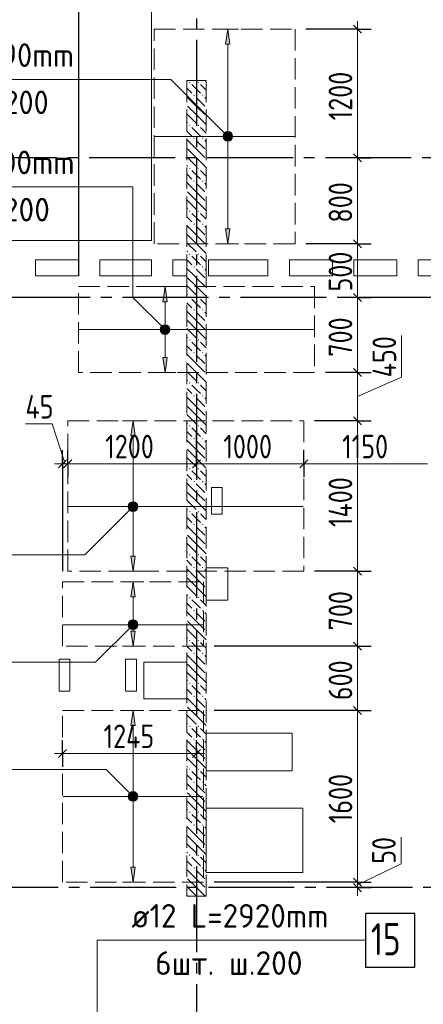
# Model space of a CAD drawing. Header units: millimetres. Extents: x 0 to 61017, y 0 to 42000.
# Tile 7 of 30: x 12153 to 15912, y 27713 to 36888. Entities that reach past the tile are written whole.
import ezdxf

# ---------------------------------------------------------------- set-up
doc = ezdxf.new("R2010")
doc.units = ezdxf.units.MM
doc.linetypes.add('______2', pattern=[270, 200, -70])
doc.linetypes.add('______5', pattern=[1100, 800, -100, 100, -100])
for name, color, linetype, lineweight in [('Standard', 7, 'Continuous', 25), ('ДОП Верх по Х', 7, 'Continuous', 25), ('Оси', 40, '______5', 18), ('Позиционная метка номер позиции', 7, 'Continuous', 13), ('Примечания', 7, 'Continuous', 25)]:
    doc.layers.add(name, color=color, linetype=linetype, lineweight=lineweight)
doc.layers.add('ЖБ Перекрытие верхний уровень', color=7, linetype='Continuous', lineweight=25, true_color=0xe0e0ff)
doc.layers.add('ЖБ Стена верхний уровень', color=7, linetype='Continuous', lineweight=25, true_color=0x006e00)
doc.styles.add('GOST 2.304-81', font='txt')
doc.styles.add('ISOCPEUR', font='txt')

msp = doc.modelspace()

# ---------------------------------------------------------------- hatches: boundary and pattern name
at = {"layer": 'ДОП Верх по Х', "linetype": 'Continuous', "lineweight": 13, "transparency": 33554687}
for points in [[(14111, 36660), (14091, 36800), (14071, 36660)], [(14053.5, 35800), (14128.5, 35800), (14123.2, 35818.8)], [(14053.5, 35800), (14123.2, 35818.8), (14058.7, 35818.8)], [(14058.7, 35781.2), (14128.5, 35800), (14053.5, 35800)], [(14058.7, 35818.8), (14123.2, 35818.8), (14109.7, 35832.3)], [(14058.7, 35818.8), (14109.7, 35832.3), (14072.2, 35832.3)], [(14058.7, 35781.2), (14123.2, 35781.2), (14128.5, 35800)], [(14072.2, 35767.8), (14123.2, 35781.2), (14058.7, 35781.2)], [(14072.2, 35832.3), (14109.7, 35832.3), (14091, 35837.5)], [(14072.2, 35767.8), (14109.7, 35767.8), (14123.2, 35781.2)], [(14109.7, 35767.8), (14072.2, 35767.8), (14091, 35762.5)], [(13526.6, 34260), (13506.6, 34400), (13486.6, 34260)], [(13487.9, 34032.3), (13525.4, 34032.3), (13506.6, 34037.5)], [(13469.1, 34000), (13544.1, 34000), (13538.9, 34018.8)], [(13469.1, 34000), (13538.9, 34018.8), (13474.4, 34018.8)], [(13474.4, 33981.3), (13544.1, 34000), (13469.1, 34000)], [(13474.4, 34018.8), (13538.9, 34018.8), (13525.4, 34032.3)], [(13474.4, 34018.8), (13525.4, 34032.3), (13487.9, 34032.3)], [(13474.4, 33981.3), (13538.9, 33981.3), (13544.1, 34000)], [(13487.9, 33967.8), (13538.9, 33981.3), (13474.4, 33981.3)], [(13487.9, 33967.8), (13525.4, 33967.8), (13538.9, 33981.3)], [(13525.4, 33967.8), (13487.9, 33967.8), (13506.6, 33962.5)], [(13229, 33010), (13209, 33150), (13189, 33010)], [(13190.2, 32382.3), (13227.7, 32382.3), (13209, 32387.5)], [(13171.5, 32350), (13246.5, 32350), (13241.2, 32368.8)], [(13171.5, 32350), (13241.2, 32368.8), (13176.7, 32368.8)], [(13176.7, 32331.2), (13246.5, 32350), (13171.5, 32350)], [(13176.7, 32368.8), (13241.2, 32368.8), (13227.7, 32382.3)], [(13176.7, 32368.8), (13227.7, 32382.3), (13190.2, 32382.3)], [(13176.7, 32331.2), (13241.2, 32331.2), (13246.5, 32350)], [(13190.2, 32317.7), (13241.2, 32331.2), (13176.7, 32331.2)], [(13190.2, 32317.7), (13227.7, 32317.7), (13241.2, 32331.2)], [(13227.7, 32317.7), (13190.2, 32317.7), (13209, 32312.5)], [(13229, 31510), (13209, 31650), (13189, 31510)], [(13190.2, 31282.2), (13227.7, 31282.2), (13209, 31287.5)], [(13171.5, 31250), (13246.5, 31250), (13241.2, 31268.8)], [(13171.5, 31250), (13241.2, 31268.8), (13176.7, 31268.8)], [(13176.7, 31231.2), (13246.5, 31250), (13171.5, 31250)], [(13176.7, 31268.8), (13241.2, 31268.8), (13227.7, 31282.2)], [(13176.7, 31268.8), (13227.7, 31282.2), (13190.2, 31282.2)], [(13176.7, 31231.2), (13241.2, 31231.2), (13246.5, 31250)], [(13190.2, 31217.7), (13241.2, 31231.2), (13176.7, 31231.2)], [(13190.2, 31217.7), (13227.7, 31217.7), (13241.2, 31231.2)], [(13227.7, 31217.7), (13190.2, 31217.7), (13209, 31212.5)], [(13229, 30310), (13209, 30450), (13189, 30310)], [(13171.5, 29650), (13246.5, 29650), (13241.2, 29668.8)], [(13171.5, 29650), (13241.2, 29668.8), (13176.7, 29668.8)], [(13176.7, 29631.2), (13246.5, 29650), (13171.5, 29650)], [(13176.7, 29668.8), (13241.2, 29668.8), (13227.7, 29682.2)], [(13176.7, 29668.8), (13227.7, 29682.2), (13190.2, 29682.2)], [(13176.7, 29631.2), (13241.2, 29631.2), (13246.5, 29650)], [(13190.2, 29682.2), (13227.7, 29682.2), (13209, 29687.5)], [(13190.2, 29617.7), (13241.2, 29631.2), (13176.7, 29631.2)], [(13190.2, 29617.7), (13227.7, 29617.7), (13241.2, 29631.2)], [(13227.7, 29617.7), (13190.2, 29617.7), (13209, 29612.5)]]:
    msp.add_hatch(color=7, dxfattribs=at).paths.add_polyline_path(points)
for points in [[(14111, 34940), (14091, 34800), (14071, 34940)], [(13526.6, 33740), (13506.6, 33600), (13486.6, 33740)], [(13229, 31890), (13209, 31750), (13189, 31890)], [(13229, 31190), (13209, 31050), (13189, 31190)], [(13229, 28990), (13209, 28850), (13189, 28990)]]:
    msp.add_hatch(color=7, dxfattribs=at).paths.add_polyline_path(points, flags=16)
at = {"layer": 'ЖБ Стена верхний уровень', "linetype": 'Continuous', "lineweight": 18, "transparency": 33554687}
for points in [[(13730.5, 36303.1), (13737, 36309.6), (13743.5, 36303.1), (13737, 36296.6)], [(13810.5, 36303.1), (13816.9, 36309.6), (13823.4, 36303.1), (13816.9, 36296.6)], [(13770.5, 36183.1), (13777, 36189.6), (13783.5, 36183.1), (13777, 36176.6)], [(13850.5, 36183.1), (13857, 36189.6), (13863.5, 36183.1), (13857, 36176.6)], [(13730.5, 35903.1), (13737, 35909.6), (13743.5, 35903.1), (13737, 35896.6)], [(13810.5, 35903.1), (13816.9, 35909.6), (13823.4, 35903.1), (13816.9, 35896.6)], [(13770.5, 35783.1), (13777, 35789.6), (13783.5, 35783.1), (13777, 35776.6)], [(13850.5, 35783.1), (13857, 35789.6), (13863.5, 35783.1), (13857, 35776.6)], [(13730.5, 35503.1), (13737, 35509.6), (13743.5, 35503.1), (13737, 35496.6)], [(13810.5, 35503.1), (13816.9, 35509.6), (13823.4, 35503.1), (13816.9, 35496.6)], [(13770.5, 35383.1), (13777, 35389.6), (13783.5, 35383.1), (13777, 35376.6)], [(13850.5, 35383.1), (13857, 35389.6), (13863.5, 35383.1), (13857, 35376.6)], [(13730.5, 35103.1), (13737, 35109.6), (13743.5, 35103.1), (13737, 35096.6)], [(13810.5, 35103.1), (13816.9, 35109.6), (13823.4, 35103.1), (13816.9, 35096.6)], [(13770.5, 34983.1), (13777, 34989.6), (13783.5, 34983.1), (13777, 34976.6)], [(13850.5, 34983.1), (13857, 34989.6), (13863.5, 34983.1), (13857, 34976.6)], [(13730.5, 34703.1), (13737, 34709.6), (13743.5, 34703.1), (13737, 34696.6)], [(13810.5, 34703.1), (13816.9, 34709.6), (13823.4, 34703.1), (13816.9, 34696.6)], [(13770.5, 34583.1), (13777, 34589.6), (13783.5, 34583.1), (13777, 34576.6)], [(13850.5, 34583.1), (13857, 34589.6), (13863.5, 34583.1), (13857, 34576.6)], [(13730.5, 34303.1), (13737, 34309.6), (13743.5, 34303.1), (13737, 34296.6)], [(13810.5, 34303.1), (13816.9, 34309.6), (13823.4, 34303.1), (13816.9, 34296.6)], [(13770.5, 34183.1), (13777, 34189.6), (13783.5, 34183.1), (13777, 34176.6)], [(13850.5, 34183.1), (13857, 34189.6), (13863.5, 34183.1), (13857, 34176.6)], [(13730.5, 33903.1), (13737, 33909.6), (13743.5, 33903.1), (13737, 33896.6)], [(13810.5, 33903.1), (13816.9, 33909.6), (13823.4, 33903.1), (13816.9, 33896.6)], [(13770.5, 33783.1), (13777, 33789.6), (13783.5, 33783.1), (13777, 33776.6)], [(13850.5, 33783.1), (13857, 33789.6), (13863.5, 33783.1), (13857, 33776.6)], [(13730.5, 33503.1), (13737, 33509.6), (13743.5, 33503.1), (13737, 33496.6)], [(13810.5, 33503.1), (13816.9, 33509.6), (13823.4, 33503.1), (13816.9, 33496.6)], [(13770.5, 33383.1), (13777, 33389.6), (13783.5, 33383.1), (13777, 33376.6)], [(13850.5, 33383.1), (13857, 33389.6), (13863.5, 33383.1), (13857, 33376.6)], [(13730.5, 33103.1), (13737, 33109.6), (13743.5, 33103.1), (13737, 33096.6)], [(13810.5, 33103.1), (13816.9, 33109.6), (13823.4, 33103.1), (13816.9, 33096.6)], [(13770.5, 32983.1), (13777, 32989.6), (13783.5, 32983.1), (13777, 32976.6)], [(13850.5, 32983.1), (13857, 32989.6), (13863.5, 32983.1), (13857, 32976.6)], [(13730.5, 32703.1), (13737, 32709.6), (13743.5, 32703.1), (13737, 32696.6)], [(13810.5, 32703.1), (13816.9, 32709.6), (13823.4, 32703.1), (13816.9, 32696.6)], [(13770.5, 32583.1), (13777, 32589.6), (13783.5, 32583.1), (13777, 32576.6)], [(13850.5, 32583.1), (13857, 32589.6), (13863.5, 32583.1), (13857, 32576.6)], [(13730.5, 32303.1), (13737, 32309.6), (13743.5, 32303.1), (13737, 32296.6)], [(13810.5, 32303.1), (13816.9, 32309.6), (13823.4, 32303.1), (13816.9, 32296.6)], [(13770.5, 32183.1), (13777, 32189.6), (13783.5, 32183.1), (13777, 32176.6)], [(13850.5, 32183.1), (13857, 32189.6), (13863.5, 32183.1), (13857, 32176.6)], [(13730.5, 31903.1), (13737, 31909.6), (13743.5, 31903.1), (13737, 31896.6)], [(13810.5, 31903.1), (13816.9, 31909.6), (13823.4, 31903.1), (13816.9, 31896.6)], [(13770.5, 31783.1), (13777, 31789.6), (13783.5, 31783.1), (13777, 31776.6)], [(13850.5, 31783.1), (13857, 31789.6), (13863.5, 31783.1), (13857, 31776.6)], [(13730.5, 31503.1), (13737, 31509.6), (13743.5, 31503.1), (13737, 31496.6)], [(13810.5, 31503.1), (13816.9, 31509.6), (13823.4, 31503.1), (13816.9, 31496.6)], [(13770.5, 31383.1), (13777, 31389.6), (13783.5, 31383.1), (13777, 31376.6)], [(13850.5, 31383.1), (13857, 31389.6), (13863.5, 31383.1), (13857, 31376.6)], [(13730.5, 31103.1), (13737, 31109.6), (13743.5, 31103.1), (13737, 31096.6)], [(13810.5, 31103.1), (13816.9, 31109.6), (13823.4, 31103.1), (13816.9, 31096.6)], [(13770.5, 30983.1), (13777, 30989.6), (13783.5, 30983.1), (13777, 30976.6)], [(13850.5, 30983.1), (13857, 30989.6), (13863.5, 30983.1), (13857, 30976.6)], [(13730.5, 30703.1), (13737, 30709.6), (13743.5, 30703.1), (13737, 30696.6)], [(13810.5, 30703.1), (13816.9, 30709.6), (13823.4, 30703.1), (13816.9, 30696.6)], [(13770.5, 30583.1), (13777, 30589.6), (13783.5, 30583.1), (13777, 30576.6)], [(13850.5, 30583.1), (13857, 30589.6), (13863.5, 30583.1), (13857, 30576.6)], [(13730.5, 30303.1), (13737, 30309.6), (13743.5, 30303.1), (13737, 30296.6)], [(13810.5, 30303.1), (13816.9, 30309.6), (13823.4, 30303.1), (13816.9, 30296.6)], [(13770.5, 30183.1), (13777, 30189.6), (13783.5, 30183.1), (13777, 30176.6)], [(13850.5, 30183.1), (13857, 30189.6), (13863.5, 30183.1), (13857, 30176.6)], [(13730.5, 29903.1), (13737, 29909.6), (13743.5, 29903.1), (13737, 29896.6)], [(13810.5, 29903.1), (13816.9, 29909.6), (13823.4, 29903.1), (13816.9, 29896.6)], [(13770.5, 29783.1), (13777, 29789.6), (13783.5, 29783.1), (13777, 29776.6)], [(13850.5, 29783.1), (13857, 29789.6), (13863.5, 29783.1), (13857, 29776.6)], [(13730.5, 29503.1), (13737, 29509.6), (13743.5, 29503.1), (13737, 29496.6)], [(13810.5, 29503.1), (13816.9, 29509.6), (13823.4, 29503.1), (13816.9, 29496.6)], [(13770.5, 29383.1), (13777, 29389.6), (13783.5, 29383.1), (13777, 29376.6)], [(13850.5, 29383.1), (13857, 29389.6), (13863.5, 29383.1), (13857, 29376.6)], [(13730.5, 29103.1), (13737, 29109.6), (13743.5, 29103.1), (13737, 29096.6)], [(13810.5, 29103.1), (13816.9, 29109.6), (13823.4, 29103.1), (13816.9, 29096.6)], [(13770.5, 28983.1), (13777, 28989.6), (13783.5, 28983.1), (13777, 28976.6)], [(13850.5, 28983.1), (13857, 28989.6), (13863.5, 28983.1), (13857, 28976.6)]]:
    msp.add_hatch(color=7, dxfattribs=at).paths.add_polyline_path(points, flags=16)
at = {"layer": 'Позиционная метка номер позиции', "linetype": 'Continuous', "lineweight": 13, "transparency": 33554687}
for points in [[(14059.2, 35768.2), (14102.5, 35843.3), (14047.7, 35788.5)], [(14047.7, 35788.5), (14102.5, 35843.3), (14079.5, 35843.3)], [(14047.7, 35788.5), (14079.5, 35843.3), (14047.7, 35811.5)], [(14047.7, 35811.5), (14079.5, 35843.3), (14059.2, 35831.8)], [(14059.2, 35768.2), (14122.8, 35831.8), (14102.5, 35843.3)], [(14079.5, 35756.7), (14122.8, 35831.8), (14059.2, 35768.2)], [(14079.5, 35756.7), (14134.3, 35811.5), (14122.8, 35831.8)], [(14102.5, 35756.7), (14134.3, 35811.5), (14079.5, 35756.7)], [(14102.5, 35756.7), (14134.3, 35788.5), (14134.3, 35811.5)], [(14134.3, 35788.5), (14102.5, 35756.7), (14122.8, 35768.2)], [(13474.8, 33968.2), (13518.1, 34043.3), (13463.3, 33988.5)], [(13463.3, 33988.5), (13518.1, 34043.3), (13495.2, 34043.3)], [(13463.3, 33988.5), (13495.2, 34043.3), (13463.3, 34011.5)], [(13463.3, 34011.5), (13495.2, 34043.3), (13474.8, 34031.8)], [(13474.8, 33968.2), (13538.4, 34031.8), (13518.1, 34043.3)], [(13495.2, 33956.7), (13538.4, 34031.8), (13474.8, 33968.2)], [(13495.2, 33956.7), (13549.9, 34011.5), (13538.4, 34031.8)], [(13518.1, 33956.7), (13549.9, 34011.5), (13495.2, 33956.7)], [(13518.1, 33956.7), (13549.9, 33988.5), (13549.9, 34011.5)], [(13549.9, 33988.5), (13518.1, 33956.7), (13538.4, 33968.2)], [(13252.3, 32338.5), (13197.5, 32393.3), (13177.2, 32381.8)], [(13252.3, 32361.5), (13220.4, 32393.3), (13197.5, 32393.3)], [(13252.3, 32361.5), (13197.5, 32393.3), (13252.3, 32338.5)], [(13220.4, 32393.3), (13252.3, 32361.5), (13240.8, 32381.8)], [(13240.8, 32318.2), (13177.2, 32381.8), (13165.7, 32361.5)], [(13240.8, 32318.2), (13165.7, 32361.5), (13220.4, 32306.7)], [(13220.4, 32306.7), (13165.7, 32361.5), (13165.7, 32338.5)], [(13220.4, 32306.7), (13165.7, 32338.5), (13197.5, 32306.7)], [(13197.5, 32306.7), (13165.7, 32338.5), (13177.2, 32318.2)], [(13252.3, 32338.5), (13177.2, 32381.8), (13240.8, 32318.2)], [(13252.3, 31238.5), (13197.5, 31293.3), (13177.2, 31281.8)], [(13252.3, 31261.5), (13220.4, 31293.3), (13197.5, 31293.3)], [(13252.3, 31261.5), (13197.5, 31293.3), (13252.3, 31238.5)], [(13220.4, 31293.3), (13252.3, 31261.5), (13240.8, 31281.8)], [(13240.8, 31218.2), (13177.2, 31281.8), (13165.7, 31261.5)], [(13240.8, 31218.2), (13165.7, 31261.5), (13220.4, 31206.7)], [(13220.4, 31206.7), (13165.7, 31261.5), (13165.7, 31238.5)], [(13220.4, 31206.7), (13165.7, 31238.5), (13197.5, 31206.7)], [(13197.5, 31206.7), (13165.7, 31238.5), (13177.2, 31218.2)], [(13252.3, 31238.5), (13177.2, 31281.8), (13240.8, 31218.2)], [(13177.2, 29618.2), (13220.4, 29693.3), (13165.7, 29638.5)], [(13165.7, 29638.5), (13220.4, 29693.3), (13197.5, 29693.3)], [(13165.7, 29638.5), (13197.5, 29693.3), (13165.7, 29661.5)], [(13165.7, 29661.5), (13197.5, 29693.3), (13177.2, 29681.8)], [(13177.2, 29618.2), (13240.8, 29681.8), (13220.4, 29693.3)], [(13197.5, 29606.7), (13240.8, 29681.8), (13177.2, 29618.2)], [(13197.5, 29606.7), (13252.3, 29661.5), (13240.8, 29681.8)], [(13220.4, 29606.7), (13252.3, 29661.5), (13197.5, 29606.7)], [(13220.4, 29606.7), (13252.3, 29638.5), (13252.3, 29661.5)], [(13252.3, 29638.5), (13220.4, 29606.7), (13240.8, 29618.2)]]:
    msp.add_hatch(color=7, dxfattribs=at).paths.add_polyline_path(points)

# ---------------------------------------------------------------- linework, layer by layer
at = {"layer": 'Standard', "color": 251, "linetype": 'Continuous', "lineweight": -3, "true_color": 0x656565, "transparency": 33554687}
for p, q in [((12700, 39292.4), (12700, 34500)), ((15300, 36800), (14817, 36800)), ((15300, 36800), (15175, 36800)), ((15300, 36800), (15425, 36800)), ((15300, 35600), (15175, 35600)), ((15300, 35600), (15425, 35600)), ((15300, 35600), (15300, 35600)), ((15300, 34800), (15175, 34800)), ((15300, 34800), (15425, 34800)), ((15300, 34300), (15175, 34300)), ((15300, 34300), (15425, 34300)), ((15300, 33600), (15175, 33600)), ((15300, 33600), (15425, 33600)), ((15300, 33150), (15175, 33150)), ((15300, 33150), (15425, 33150)), ((12553, 32750), (12553, 32875)), ((12600, 32750), (12600, 32875)), ((13800, 32750), (13800, 32875)), ((14800, 32750), (14800, 32875)), ((12553, 32750), (12553, 32625)), ((12553, 32750), (12553, 31750)), ((12600, 32750), (12600, 32625)), ((12600, 32750), (12600, 32750)), ((13800, 32750), (13800, 32625)), ((14800, 32750), (14800, 32625)), ((14800, 32750), (14800, 32750)), ((15300, 31750), (15175, 31750)), ((15300, 31750), (15425, 31750)), ((15300, 31050), (15175, 31050)), ((15300, 31050), (15425, 31050)), ((15300, 30450), (15175, 30450)), ((15300, 30450), (15425, 30450)), ((12553, 30050), (12553, 30175)), ((13800, 30050), (13800, 30175)), ((12553, 30050), (12553, 29925)), ((12553, 30050), (12553, 30050)), ((13800, 30050), (13800, 29925)), ((13800, 30050), (13800, 30050)), ((15300, 28850), (13965, 28850)), ((15300, 28850), (15175, 28850)), ((15300, 28850), (15425, 28850)), ((15300, 28800), (15175, 28800)), ((15300, 28800), (15222.1, 28800)), ((15300, 28800), (15425, 28800))]:
    msp.add_line(p, q, dxfattribs=at)
at = {"layer": 'Standard', "color": 7, "linetype": 'Continuous', "lineweight": 25, "transparency": 33554687}
for p, q in [((15262.5, 36837.5), (15337.5, 36762.5)), ((15262.5, 35637.5), (15337.5, 35562.5)), ((15262.5, 34837.5), (15337.5, 34762.5)), ((15262.5, 34337.5), (15337.5, 34262.5)), ((15262.5, 33637.5), (15337.5, 33562.5)), ((15262.5, 33187.5), (15337.5, 33112.5)), ((12515.5, 32712.5), (12590.5, 32787.5)), ((12562.5, 32712.5), (12637.5, 32787.5)), ((13762.5, 32712.5), (13837.5, 32787.5)), ((14762.5, 32712.5), (14837.5, 32787.5)), ((15262.5, 31787.5), (15337.5, 31712.5)), ((15262.5, 31087.5), (15337.5, 31012.5)), ((15262.5, 30487.5), (15337.5, 30412.5)), ((12515.5, 30012.5), (12590.5, 30087.5)), ((13762.5, 30012.5), (13837.5, 30087.5)), ((15262.5, 28887.5), (15337.5, 28812.5)), ((15262.5, 28837.5), (15337.5, 28762.5))]:
    msp.add_line(p, q, dxfattribs=at)
at = {"layer": 'Standard', "color": 7, "linetype": 'Continuous', "lineweight": 13, "transparency": 33554687}
for p, q in [((15300, 36800), (15300, 36875)), ((15300, 34800), (15300, 34300)), ((15300, 34300), (15300, 33600)), ((15709.1, 33555.2), (15709.1, 33946.1)), ((15300, 33600), (15300, 33150)), ((15300, 33375), (15709.1, 33555.2)), ((12456.6, 33121.2), (12206.5, 33121.2)), ((12576.5, 32750), (12456.6, 33121.2)), ((15300, 33150), (15300, 31750)), ((12553, 32750), (12478, 32750)), ((12553, 32750), (12600, 32750)), ((12600, 32750), (13800, 32750)), ((13800, 32750), (14800, 32750)), ((14800, 32750), (15950, 32750)), ((15300, 31750), (15300, 31050)), ((15300, 31050), (15300, 30450)), ((15300, 30450), (15300, 28850)), ((12553, 30050), (12478, 30050)), ((12553, 30050), (13800, 30050)), ((13800, 30050), (13875, 30050)), ((15705.4, 29021.4), (15705.4, 29271.7)), ((15300, 28825), (15705.4, 29021.4)), ((15300, 28850), (15300, 28800)), ((15300, 28800), (15300, 28725))]:
    msp.add_line(p, q, dxfattribs=at)
for points in [[(15300, 36800), (15300, 35845.2), (15300, 35845.2), (15300, 35611.5), (15300, 35611.5), (15300, 35600)], [(15300, 35600), (15300, 35173.3), (15300, 35173.3), (15300, 34800)]]:
    msp.add_lwpolyline(points, dxfattribs=at)
at = {"layer": 'Standard', "color": 251, "linetype": 'Continuous', "lineweight": -3, "true_color": 0x656565, "transparency": 33554687}
for points in [[(15300, 34800), (15283, 34800), (15283, 34800), (15283, 34800), (15283, 34800), (15283, 34800), (15283, 34800), (15283, 34800), (15283, 34800), (15283, 34800), (15283, 34800), (15283, 34800), (15283, 34800), (14817, 34800)], [(15300, 34300), (15283, 34300), (15283, 34300), (15283, 34300), (15283, 34300), (15283, 34300), (15283, 34300), (15283, 34300), (15283, 34300), (15283, 34300), (15283, 34300), (15247, 34300)], [(15300, 33600), (15283, 33600), (15283, 33600), (15283, 33600), (15283, 33600), (15283, 33600), (15283, 33600), (15283, 33600), (15283, 33600), (15000, 33600)], [(15300, 33150), (15283, 33150), (15283, 33150), (15283, 33150), (15283, 33150), (15283, 33150), (15283, 33150), (15283, 33150), (15283, 33150), (14900, 33150)], [(13800, 32750), (13800, 32810.7), (13800, 32810.7), (13800, 32933.5), (13800, 32933.5), (13800, 33000.3), (13800, 33000.3), (13800, 33050)], [(15300, 31750), (15283, 31750), (15283, 31750), (15283, 31750), (15283, 31750), (15283, 31750), (15283, 31750), (14900, 31750)], [(15300, 31050), (15283, 31050), (15283, 31050), (15283, 31050), (15283, 31050), (13965, 31050)], [(15300, 30450), (15283, 30450), (15283, 30450), (13965, 30450)]]:
    msp.add_lwpolyline(points, dxfattribs=at)
at = {"layer": 'ДОП Верх по Х', "color": 251, "linetype": 'Continuous', "lineweight": 13, "true_color": 0x494949, "transparency": 33554687}
for p, q in [((14091, 36800), (13991, 36800)), ((14091, 36800), (14071, 36660)), ((14111, 36660), (14091, 36800)), ((14091, 36800), (14191, 36800)), ((14091, 36800), (14091, 36800)), ((14071, 36660), (14111, 36660)), ((14091, 35830), (14091, 36660)), ((14053.5, 35800), (14053.5, 35800)), ((14128.5, 35800), (14128.5, 35800)), ((14091, 34940), (14091, 35770)), ((14091, 34800), (14071, 34940)), ((14071, 34940), (14111, 34940)), ((14111, 34940), (14091, 34800)), ((14091, 34800), (13991, 34800)), ((14091, 34800), (14191, 34800)), ((14091, 34800), (14091, 34800)), ((13506.6, 34400), (13406.6, 34400)), ((13506.6, 34400), (13486.6, 34260)), ((13526.6, 34260), (13506.6, 34400)), ((13506.6, 34400), (13606.6, 34400)), ((13506.6, 34400), (13506.6, 34400)), ((13486.6, 34260), (13526.6, 34260)), ((13506.6, 34030), (13506.6, 34260)), ((13469.1, 34000), (13469.1, 34000)), ((13506.6, 33740), (13506.6, 33970)), ((13544.1, 34000), (13544.1, 34000)), ((13506.6, 33600), (13486.6, 33740)), ((13486.6, 33740), (13526.6, 33740)), ((13526.6, 33740), (13506.6, 33600)), ((13506.6, 33600), (13406.6, 33600)), ((13506.6, 33600), (13606.6, 33600)), ((13506.6, 33600), (13506.6, 33600)), ((13209, 33150), (13109, 33150)), ((13209, 33150), (13189, 33010)), ((13229, 33010), (13209, 33150)), ((13209, 33150), (13309, 33150)), ((13209, 33150), (13209, 33150)), ((13189, 33010), (13229, 33010)), ((13209, 32380), (13209, 33010)), ((13171.5, 32350), (13171.5, 32350)), ((13209, 31890), (13209, 32320)), ((13246.5, 32350), (13246.5, 32350)), ((13209, 31750), (13189, 31890)), ((13189, 31890), (13229, 31890)), ((13229, 31890), (13209, 31750)), ((13209, 31750), (13109, 31750)), ((13209, 31750), (13309, 31750)), ((13209, 31750), (13209, 31750)), ((13209, 31650), (13109, 31650)), ((13209, 31650), (13189, 31510)), ((13229, 31510), (13209, 31650)), ((13209, 31650), (13309, 31650)), ((13209, 31650), (13209, 31650)), ((13189, 31510), (13229, 31510)), ((13209, 31280), (13209, 31510)), ((13171.5, 31250), (13171.5, 31250)), ((13209, 31190), (13209, 31220)), ((13246.5, 31250), (13246.5, 31250)), ((13209, 31050), (13189, 31190)), ((13189, 31190), (13229, 31190)), ((13229, 31190), (13209, 31050)), ((13209, 31050), (13109, 31050)), ((13209, 31050), (13309, 31050)), ((13209, 31050), (13209, 31050)), ((13209, 30450), (13109, 30450)), ((13209, 30450), (13189, 30310)), ((13229, 30310), (13209, 30450)), ((13209, 30450), (13309, 30450)), ((13209, 30450), (13209, 30450)), ((13189, 30310), (13229, 30310)), ((13209, 29680), (13209, 30310)), ((13171.5, 29650), (13171.5, 29650)), ((13246.5, 29650), (13246.5, 29650)), ((13209, 28990), (13209, 29620)), ((13209, 28850), (13189, 28990)), ((13189, 28990), (13229, 28990)), ((13229, 28990), (13209, 28850)), ((13209, 28850), (13109, 28850)), ((13209, 28850), (13309, 28850)), ((13209, 28850), (13209, 28850))]:
    msp.add_line(p, q, dxfattribs=at)
at = {"layer": 'ДОП Верх по Х', "color": 7, "linetype": 'Continuous', "lineweight": 13, "transparency": 33554687}
for p, q in [((10864.6, 36330), (12906.6, 36330)), ((10820.6, 35330), (12906.6, 35330)), ((13173.8, 28310), (15259.8, 28310))]:
    msp.add_line(p, q, dxfattribs=at)
at = {"layer": 'ДОП Верх по Х', "color": 7, "linetype": 'Continuous', "lineweight": 18, "transparency": 33554687}
for p, q in [((14711, 35800), (13411, 35800)), ((12706, 34000), (14894, 34000)), ((12606, 32350), (14794, 32350)), ((12559, 31250), (13859, 31250)), ((12559, 29650), (13859, 29650))]:
    msp.add_line(p, q, dxfattribs=at)
at = {"layer": 'ДОП Верх по Х', "color": 7, "linetype": 'Continuous', "lineweight": 25, "transparency": 33554687}
msp.add_lwpolyline([(15373.8, 28060), (15833.8, 28060), (15833.8, 28560), (15373.8, 28560), (15373.8, 28060)], dxfattribs=at)
at = {"layer": 'ДОП Верх по Х', "color": 251, "linetype": 'Continuous', "lineweight": 13, "true_color": 0x494949, "transparency": 33554687}
for centre in [(14091, 35800), (13506.6, 34000), (13209, 32350), (13209, 31250), (13209, 29650)]:
    msp.add_circle(centre, 37.5, dxfattribs=at)
at = {"layer": 'ЖБ Перекрытие верхний уровень', "color": 7, "linetype": 'Continuous', "lineweight": 18, "transparency": 33554687}
for p, q in [((13380, 38800), (13380, 34830)), ((13380, 34830), (7100, 34830)), ((12300, 34500), (12300, 34650)), ((12300, 34650), (12700, 34650)), ((12700, 34650), (12700, 34500)), ((12900, 34650), (13380, 34650)), ((12900, 34500), (12900, 34650)), ((13380, 34650), (13380, 34500)), ((13580, 34500), (13580, 34650)), ((13580, 34650), (13710, 34650)), ((13710, 34650), (13710, 34500)), ((13910, 34650), (14465, 34650)), ((13910, 34500), (13910, 34650)), ((14465, 34650), (14465, 34500)), ((14665, 34500), (14665, 34650)), ((14665, 34650), (15065, 34650)), ((15065, 34650), (15065, 34500)), ((15265, 34650), (15665, 34650)), ((15265, 34500), (15265, 34650)), ((15665, 34650), (15665, 34500)), ((15865, 34500), (15865, 34650)), ((15865, 34650), (16265, 34650)), ((12700, 34500), (12300, 34500)), ((13380, 34500), (12900, 34500)), ((13710, 34500), (13580, 34500)), ((14465, 34500), (13910, 34500)), ((15065, 34500), (14665, 34500)), ((15665, 34500), (15265, 34500)), ((16265, 34500), (15865, 34500)), ((14040, 32530), (13940, 32530)), ((13940, 32530), (13940, 32280)), ((14040, 32280), (14040, 32530)), ((13940, 32280), (14040, 32280)), ((14090, 31780), (13890, 31780)), ((13890, 31780), (13890, 31480)), ((14090, 31480), (14090, 31780)), ((13890, 31480), (14090, 31480)), ((12620, 30930), (12520, 30930)), ((12520, 30930), (12520, 30630)), ((12620, 30630), (12620, 30930)), ((13240, 30930), (13140, 30930)), ((13140, 30930), (13140, 30630)), ((13240, 30630), (13240, 30930)), ((13710, 30900), (13310, 30900)), ((13310, 30900), (13310, 30560)), ((13710, 30560), (13710, 30900)), ((12520, 30630), (12620, 30630)), ((13140, 30630), (13240, 30630)), ((13310, 30560), (13710, 30560)), ((14690, 30240), (13890, 30240)), ((13890, 30240), (13890, 29890)), ((14690, 29890), (14690, 30240)), ((13890, 29890), (14690, 29890)), ((14790, 29540), (13890, 29540)), ((13890, 29540), (13890, 28940)), ((14790, 28940), (14790, 29540)), ((13890, 28940), (14790, 28940))]:
    msp.add_line(p, q, dxfattribs=at)
at = {"layer": 'ЖБ Стена верхний уровень', "color": 251, "linetype": '______2', "lineweight": 13, "true_color": 0x656565, "transparency": 33554687}
for p, q in [((13710, 36320), (13710, 34500)), ((13890, 36320), (13710, 36320)), ((13890, 34500), (13890, 36320)), ((13710, 34500), (13710, 28720)), ((13890, 28720), (13890, 34500)), ((13710, 28720), (13890, 28720))]:
    msp.add_line(p, q, dxfattribs=at)
at = {"layer": 'ЖБ Стена верхний уровень', "color": 9, "linetype": 'Continuous', "lineweight": 18, "true_color": 0xc7c7c7, "transparency": 33554687}
for p, q in [((13710, 36250.1), (13757, 36203.1)), ((13797, 36243.1), (13757, 36283.1)), ((13837, 36203.1), (13797, 36243.1)), ((13837, 36283.1), (13890, 36230.1)), ((13880.1, 36320), (13890, 36310.1)), ((13797, 36083.1), (13710, 36170.1)), ((13797, 36163.1), (13877, 36083.1)), ((13877, 36163.1), (13890, 36150.1)), ((13716.9, 36083.1), (13797, 36003.1)), ((13797, 36083.1), (13877, 36003.1)), ((13716.9, 36003.1), (13710, 36010.1)), ((13716.9, 36003.1), (13797, 35923.1)), ((13797, 36003.1), (13890, 35910.1)), ((13710, 35930.1), (13716.9, 35923.1)), ((13797, 35843.1), (13757, 35883.1)), ((13837, 35883.1), (13890, 35830.1)), ((13710, 35850.1), (13757, 35803.1)), ((13837, 35803.1), (13797, 35843.1)), ((13797, 35683.1), (13710, 35770.1)), ((13797, 35763.1), (13877, 35683.1)), ((13877, 35763.1), (13890, 35750.1)), ((13716.9, 35603.1), (13710, 35610.1)), ((13716.9, 35683.1), (13797, 35603.1)), ((13716.9, 35603.1), (13797, 35523.1)), ((13797, 35683.1), (13877, 35603.1)), ((13797, 35603.1), (13890, 35510.1)), ((13710, 35530.1), (13716.9, 35523.1)), ((13710, 35450.1), (13757, 35403.1)), ((13797, 35443.1), (13757, 35483.1)), ((13837, 35403.1), (13797, 35443.1)), ((13837, 35483.1), (13890, 35430.1)), ((13797, 35283.1), (13710, 35370.1)), ((13797, 35363.1), (13877, 35283.1)), ((13877, 35363.1), (13890, 35350.1)), ((13716.9, 35283.1), (13797, 35203.1)), ((13797, 35283.1), (13877, 35203.1)), ((13716.9, 35203.1), (13710, 35210.1)), ((13716.9, 35203.1), (13797, 35123.1)), ((13797, 35203.1), (13890, 35110.1)), ((13710, 35130.1), (13716.9, 35123.1)), ((13710, 35050.1), (13757, 35003.1)), ((13797, 35043.1), (13757, 35083.1)), ((13837, 35083.1), (13890, 35030.1)), ((13797, 34883.1), (13710, 34970.1)), ((13837, 35003.1), (13797, 35043.1)), ((13797, 34963.1), (13877, 34883.1)), ((13877, 34963.1), (13890, 34950.1)), ((13716.9, 34883.1), (13797, 34803.1)), ((13797, 34883.1), (13877, 34803.1)), ((13716.9, 34803.1), (13710, 34810.1)), ((13716.9, 34803.1), (13797, 34723.1)), ((13797, 34803.1), (13890, 34710.1)), ((13710, 34730.1), (13716.9, 34723.1)), ((13797, 34643.1), (13757, 34683.1)), ((13837, 34683.1), (13890, 34630.1)), ((13710, 34650.1), (13757, 34603.1)), ((13837, 34603.1), (13797, 34643.1)), ((13780.1, 34500), (13710, 34570.1)), ((13797, 34483.1), (13780.1, 34500)), ((13797, 34563.1), (13860.1, 34500)), ((13860.1, 34500), (13877, 34483.1)), ((13877, 34563.1), (13890, 34550.1)), ((13716.9, 34403.1), (13710, 34410.1)), ((13716.9, 34483.1), (13797, 34403.1)), ((13797, 34483.1), (13877, 34403.1)), ((13710, 34330.1), (13716.9, 34323.1)), ((13716.9, 34403.1), (13797, 34323.1)), ((13797, 34403.1), (13890, 34310.1)), ((13710, 34250.1), (13757, 34203.1)), ((13797, 34243.1), (13757, 34283.1)), ((13837, 34203.1), (13797, 34243.1)), ((13837, 34283.1), (13890, 34230.1)), ((13797, 34083.1), (13710, 34170.1)), ((13797, 34163.1), (13877, 34083.1)), ((13877, 34163.1), (13890, 34150.1)), ((13716.9, 34083.1), (13797, 34003.1)), ((13797, 34083.1), (13877, 34003.1)), ((13716.9, 34003.1), (13710, 34010.1)), ((13716.9, 34003.1), (13797, 33923.1)), ((13797, 34003.1), (13890, 33910.1)), ((13710, 33930.1), (13716.9, 33923.1)), ((13797, 33843.1), (13757, 33883.1)), ((13837, 33883.1), (13890, 33830.1)), ((13710, 33850.1), (13757, 33803.1)), ((13797, 33683.1), (13710, 33770.1)), ((13837, 33803.1), (13797, 33843.1)), ((13797, 33763.1), (13877, 33683.1)), ((13877, 33763.1), (13890, 33750.1)), ((13716.9, 33683.1), (13797, 33603.1)), ((13797, 33683.1), (13877, 33603.1)), ((13716.9, 33603.1), (13710, 33610.1)), ((13716.9, 33603.1), (13797, 33523.1)), ((13797, 33603.1), (13890, 33510.1)), ((13710, 33530.1), (13716.9, 33523.1)), ((13710, 33450.1), (13757, 33403.1)), ((13797, 33443.1), (13757, 33483.1)), ((13837, 33403.1), (13797, 33443.1)), ((13837, 33483.1), (13890, 33430.1)), ((13797, 33283.1), (13710, 33370.1)), ((13797, 33363.1), (13877, 33283.1)), ((13877, 33363.1), (13890, 33350.1)), ((13716.9, 33283.1), (13797, 33203.1)), ((13797, 33283.1), (13877, 33203.1)), ((13716.9, 33203.1), (13710, 33210.1)), ((13710, 33130.1), (13716.9, 33123.1)), ((13716.9, 33203.1), (13797, 33123.1)), ((13797, 33203.1), (13890, 33110.1)), ((13710, 33050.1), (13757, 33003.1)), ((13797, 33043.1), (13757, 33083.1)), ((13837, 33003.1), (13797, 33043.1)), ((13837, 33083.1), (13890, 33030.1)), ((13797, 32883.1), (13710, 32970.1)), ((13797, 32963.1), (13877, 32883.1)), ((13877, 32963.1), (13890, 32950.1)), ((13716.9, 32883.1), (13797, 32803.1)), ((13797, 32883.1), (13877, 32803.1)), ((13716.9, 32803.1), (13710, 32810.1)), ((13716.9, 32803.1), (13797, 32723.1)), ((13797, 32803.1), (13890, 32710.1)), ((13710, 32730.1), (13716.9, 32723.1)), ((13797, 32643.1), (13757, 32683.1)), ((13837, 32683.1), (13890, 32630.1)), ((13710, 32650.1), (13757, 32603.1)), ((13797, 32483.1), (13710, 32570.1)), ((13837, 32603.1), (13797, 32643.1)), ((13716.9, 32483.1), (13797, 32403.1)), ((13797, 32563.1), (13877, 32483.1)), ((13797, 32483.1), (13877, 32403.1)), ((13877, 32563.1), (13890, 32550.1)), ((13716.9, 32403.1), (13710, 32410.1)), ((13716.9, 32403.1), (13797, 32323.1)), ((13797, 32403.1), (13890, 32310.1)), ((13710, 32330.1), (13716.9, 32323.1)), ((13710, 32250.1), (13757, 32203.1)), ((13797, 32243.1), (13757, 32283.1)), ((13837, 32203.1), (13797, 32243.1)), ((13837, 32283.1), (13890, 32230.1)), ((13797, 32083.1), (13710, 32170.1)), ((13797, 32163.1), (13877, 32083.1)), ((13877, 32163.1), (13890, 32150.1)), ((13716.9, 32083.1), (13797, 32003.1)), ((13797, 32083.1), (13877, 32003.1)), ((13716.9, 32003.1), (13710, 32010.1)), ((13710, 31930.1), (13716.9, 31923.1)), ((13716.9, 32003.1), (13797, 31923.1)), ((13797, 32003.1), (13890, 31910.1)), ((13710, 31850.1), (13757, 31803.1)), ((13797, 31843.1), (13757, 31883.1)), ((13837, 31803.1), (13797, 31843.1)), ((13837, 31883.1), (13890, 31830.1)), ((13797, 31683.1), (13710, 31770.1)), ((13797, 31763.1), (13877, 31683.1)), ((13877, 31763.1), (13890, 31750.1)), ((13716.9, 31683.1), (13797, 31603.1)), ((13797, 31683.1), (13877, 31603.1)), ((13716.9, 31603.1), (13710, 31610.1)), ((13716.9, 31603.1), (13797, 31523.1)), ((13797, 31603.1), (13890, 31510.1)), ((13710, 31530.1), (13716.9, 31523.1)), ((13797, 31443.1), (13757, 31483.1)), ((13837, 31483.1), (13890, 31430.1)), ((13710, 31450.1), (13757, 31403.1)), ((13837, 31403.1), (13797, 31443.1)), ((13797, 31283.1), (13710, 31370.1)), ((13797, 31363.1), (13877, 31283.1)), ((13877, 31363.1), (13890, 31350.1)), ((13716.9, 31203.1), (13710, 31210.1)), ((13716.9, 31283.1), (13797, 31203.1)), ((13716.9, 31203.1), (13797, 31123.1)), ((13797, 31283.1), (13877, 31203.1)), ((13797, 31203.1), (13890, 31110.1)), ((13710, 31130.1), (13716.9, 31123.1)), ((13710, 31050.1), (13757, 31003.1)), ((13797, 31043.1), (13757, 31083.1)), ((13837, 31003.1), (13797, 31043.1)), ((13837, 31083.1), (13890, 31030.1)), ((13797, 30883.1), (13710, 30970.1)), ((13797, 30963.1), (13877, 30883.1)), ((13877, 30963.1), (13890, 30950.1)), ((13716.9, 30883.1), (13797, 30803.1)), ((13797, 30883.1), (13877, 30803.1)), ((13716.9, 30803.1), (13710, 30810.1)), ((13716.9, 30803.1), (13797, 30723.1)), ((13797, 30803.1), (13890, 30710.1)), ((13710, 30730.1), (13716.9, 30723.1)), ((13710, 30650.1), (13757, 30603.1)), ((13797, 30643.1), (13757, 30683.1)), ((13837, 30603.1), (13797, 30643.1)), ((13837, 30683.1), (13890, 30630.1)), ((13797, 30483.1), (13710, 30570.1)), ((13797, 30563.1), (13877, 30483.1)), ((13877, 30563.1), (13890, 30550.1)), ((13716.9, 30483.1), (13797, 30403.1)), ((13797, 30483.1), (13877, 30403.1)), ((13716.9, 30403.1), (13710, 30410.1)), ((13716.9, 30403.1), (13797, 30323.1)), ((13797, 30403.1), (13890, 30310.1)), ((13710, 30330.1), (13716.9, 30323.1)), ((13797, 30243.1), (13757, 30283.1)), ((13837, 30283.1), (13890, 30230.1)), ((13710, 30250.1), (13757, 30203.1)), ((13837, 30203.1), (13797, 30243.1)), ((13797, 30083.1), (13710, 30170.1)), ((13797, 30163.1), (13877, 30083.1)), ((13877, 30163.1), (13890, 30150.1)), ((13716.9, 30003.1), (13710, 30010.1)), ((13716.9, 30083.1), (13797, 30003.1)), ((13716.9, 30003.1), (13797, 29923.1)), ((13797, 30083.1), (13877, 30003.1)), ((13797, 30003.1), (13890, 29910.1)), ((13710, 29930.1), (13716.9, 29923.1)), ((13710, 29850.1), (13757, 29803.1)), ((13797, 29843.1), (13757, 29883.1)), ((13837, 29803.1), (13797, 29843.1)), ((13837, 29883.1), (13890, 29830.1)), ((13797, 29683.1), (13710, 29770.1)), ((13797, 29763.1), (13877, 29683.1)), ((13877, 29763.1), (13890, 29750.1)), ((13716.9, 29683.1), (13797, 29603.1)), ((13797, 29683.1), (13877, 29603.1)), ((13716.9, 29603.1), (13710, 29610.1)), ((13716.9, 29603.1), (13797, 29523.1)), ((13797, 29603.1), (13890, 29510.1)), ((13710, 29530.1), (13716.9, 29523.1)), ((13797, 29443.1), (13757, 29483.1)), ((13837, 29483.1), (13890, 29430.1)), ((13710, 29450.1), (13757, 29403.1)), ((13797, 29283.1), (13710, 29370.1)), ((13837, 29403.1), (13797, 29443.1)), ((13797, 29363.1), (13877, 29283.1)), ((13877, 29363.1), (13890, 29350.1)), ((13716.9, 29283.1), (13797, 29203.1)), ((13797, 29283.1), (13877, 29203.1)), ((13716.9, 29203.1), (13710, 29210.1)), ((13716.9, 29203.1), (13797, 29123.1)), ((13797, 29203.1), (13890, 29110.1)), ((13710, 29130.1), (13716.9, 29123.1)), ((13797, 29043.1), (13757, 29083.1)), ((13837, 29083.1), (13890, 29030.1)), ((13710, 29050.1), (13757, 29003.1)), ((13837, 29003.1), (13797, 29043.1)), ((13797, 28883.1), (13710, 28970.1)), ((13797, 28963.1), (13877, 28883.1)), ((13877, 28963.1), (13890, 28950.1)), ((13716.9, 28803.1), (13710, 28810.1)), ((13716.9, 28883.1), (13797, 28803.1)), ((13797, 28883.1), (13877, 28803.1)), ((13710, 28730.1), (13716.9, 28723.1)), ((13716.9, 28803.1), (13797, 28723.1)), ((13797, 28803.1), (13880.1, 28720))]:
    msp.add_line(p, q, dxfattribs=at)
at = {"layer": 'Оси', "color": 8, "linetype": '______5', "lineweight": -3, "transparency": 33554687}
for p, q in [((13800, 40000), (13800, 15970)), ((43300, 35600), (3600, 35600)), ((50210, 34300), (3600, 34300)), ((50210, 34300), (3600, 34300)), ((49910, 28800), (3600, 28800))]:
    msp.add_line(p, q, dxfattribs=at)
at = {"layer": 'Позиционная метка номер позиции', "color": 7, "linetype": 'Continuous', "lineweight": 13, "transparency": 33554687}
for p, q in [((14059.2, 35831.8), (14059.2, 35831.8)), ((14122.8, 35831.8), (14122.8, 35831.8)), ((14059.2, 35768.2), (14059.2, 35768.2)), ((14122.8, 35768.2), (14122.8, 35768.2)), ((13474.8, 34031.8), (13474.8, 34031.8)), ((13474.8, 33968.2), (13474.8, 33968.2)), ((13538.4, 34031.8), (13538.4, 34031.8)), ((13538.4, 33968.2), (13538.4, 33968.2)), ((13177.2, 32381.8), (13177.2, 32381.8)), ((13177.2, 32318.2), (13177.2, 32318.2)), ((13240.8, 32381.8), (13240.8, 32381.8)), ((13240.8, 32318.2), (13240.8, 32318.2)), ((13177.2, 31281.8), (13177.2, 31281.8)), ((13177.2, 31218.2), (13177.2, 31218.2)), ((13240.8, 31281.8), (13240.8, 31281.8)), ((13240.8, 31218.2), (13240.8, 31218.2)), ((13177.2, 29681.8), (13177.2, 29681.8)), ((13240.8, 29681.8), (13240.8, 29681.8)), ((13177.2, 29618.2), (13177.2, 29618.2)), ((13240.8, 29618.2), (13240.8, 29618.2))]:
    msp.add_line(p, q, dxfattribs=at)
for points in [[(14091, 35800), (13561, 36330), (10706.6, 36330)], [(13506.6, 34000), (13206.6, 34300), (13206.6, 35330), (10706.6, 35330)], [(13209, 32350), (12759, 31900), (9702.6, 31900)], [(13209, 31250), (12859, 30900), (9702.6, 30900)], [(13209, 29650), (12959, 29900), (9702.6, 29900)], [(13199, 27010), (12873.8, 27335.3), (12873.8, 28310), (15373.8, 28310)]]:
    msp.add_lwpolyline(points, dxfattribs=at)
for centre in [(14091, 35800), (13506.6, 34000), (13209, 32350), (13209, 31250), (13209, 29650)]:
    msp.add_circle(centre, 45, dxfattribs=at)
at = {"layer": 'Примечания', "color": 7, "linetype": '______2', "lineweight": 18, "transparency": 33554687}
for p, q in [((13405, 36800), (14717, 36800)), ((13405, 34800), (13405, 36800)), ((14717, 36800), (14717, 34800)), ((14717, 34800), (13405, 34800)), ((12700, 34400), (14900, 34400)), ((12700, 33600), (12700, 34400)), ((14900, 34400), (14900, 33600)), ((14900, 33600), (12700, 33600)), ((12600, 33150), (14800, 33150)), ((12600, 31750), (12600, 33150)), ((14800, 33150), (14800, 31750)), ((14800, 31750), (12600, 31750)), ((12553, 31650), (13865, 31650)), ((12553, 31050), (12553, 31650)), ((13865, 31650), (13865, 31050)), ((13865, 31050), (12553, 31050)), ((12553, 30450), (13865, 30450)), ((12553, 28850), (12553, 30450)), ((13865, 30450), (13865, 28850)), ((13865, 28850), (12553, 28850))]:
    msp.add_line(p, q, dxfattribs=at)

# ---------------------------------------------------------------- texts
at = {"layer": 'Standard', "color": 7, "linetype": 'Continuous', "lineweight": 25, "transparency": 33554687, "char_height": 220, "attachment_point": 7, "rotation": 90, "style": 'GOST 2.304-81'}
for s, insert, width in [('1200', (15250, 35949.8), 625.735), ('800', (15250, 34996.7), 531.96), ('500', (15250, 34354.5), 516.39), ('700', (15250, 33746.7), 531.973), ('450', (15659.1, 33555.2), 516.39), ('1400', (15250, 32159.8), 625.741), ('700', (15250, 31196.7), 531.96), ('600', (15250, 30546.7), 531.973), ('1600', (15250, 29399.8), 625.741), ('50', (15655.4, 29021.4), 375.735)]:
    msp.add_mtext(s, dxfattribs=dict(at, insert=insert, width=width))
at = {"layer": 'Standard', "color": 7, "linetype": 'Continuous', "lineweight": 25, "transparency": 33554687, "char_height": 220, "attachment_point": 7, "style": 'GOST 2.304-81'}
for s, insert, width in [('45', (12206.5, 33171.2), 375.729), ('1200', (12949.8, 32800), 625.735), ('1000', (14049.8, 32800), 625.735), ('1150', (15156.1, 32800), 563.271), ('1245', (12934.2, 30100), 610.165)]:
    msp.add_mtext(s, dxfattribs=dict(at, insert=insert, width=width))
at = {"layer": 'ДОП Верх по Х', "color": 7, "linetype": 'Continuous', "lineweight": 13, "transparency": 33554687, "attachment_point": 7, "style": 'ISOCPEUR'}
for s, insert, char_height, width in [('\\W0.94;ø12 L=1890mm ', (10884.6, 36447.3), 220, 2104.383), ('\\W0.93;11шт. ш.200 ', (11049.6, 36007.3), 220, 1773.352), ('\\W0.96;ø12 L=2200mm ', (10840.6, 35447.3), 220, 2150.516), ('\\W0.97;5шт. ш.200 ', (11060.6, 35007.3), 220, 1712.324), ('\\W0.96;ø12 L=2920mm ', (13193.8, 28427.3), 220, 2150.523), ('\\W0.75;15', (15423.8, 28170), 300, 472.272), ('\\W0.97;6шт. ш.200 ', (13413.8, 27987.3), 220, 1712.324)]:
    msp.add_mtext(s, dxfattribs=dict(at, insert=insert, char_height=char_height, width=width))

doc.saveas('drawing.dxf')
